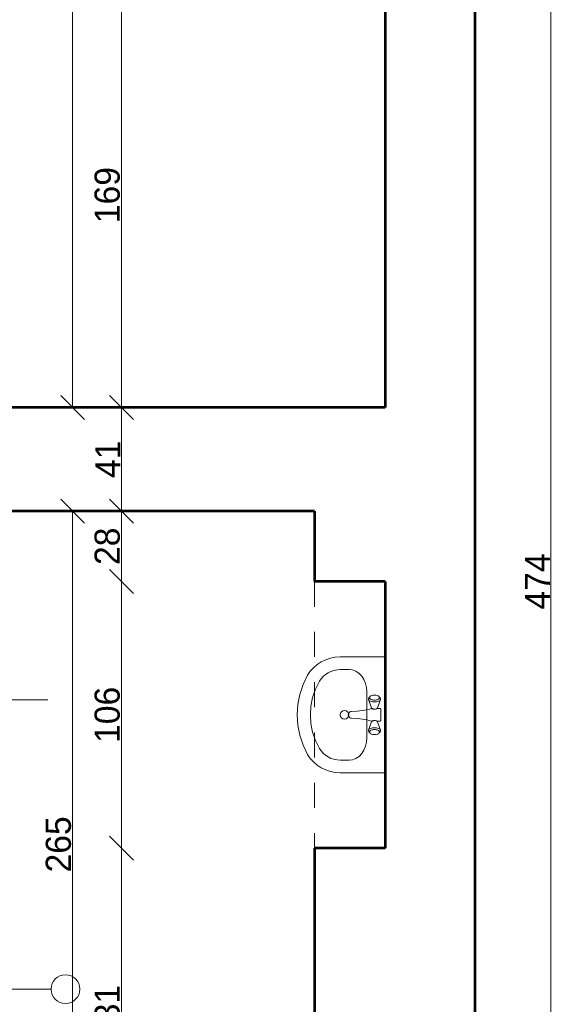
# Model space of a CAD drawing. Header units: inches. Extents: x -21887 to 84279, y -131485 to 67836.
# Tile 123 of 256: x 40009 to 42191, y 490 to 4404. Entities that reach past the tile are written whole.
import ezdxf

# ---------------------------------------------------------------- set-up
doc = ezdxf.new("R2010")
doc.units = ezdxf.units.IN
doc.header["$MEASUREMENT"] = 0
doc.linetypes.add('Dashed copy', pattern=[200, 100, -100])
doc.layers.get('0').update_dxf_attribs({"lineweight": 13})
doc.layers.get('Defpoints').update_dxf_attribs({"lineweight": 13})
for name, color, linetype, lineweight in [('AI_MURY', 7, 'Continuous', 53), ('Dimensioning', 7, 'Continuous', 13), ('Furniture & Equipment', 7, 'Continuous', 13), ('Lines', 7, 'Continuous', 13), ('OPISY TABELKI', 7, 'Continuous', 13), ('PODCIAGI', 7, 'Continuous', 13)]:
    doc.layers.add(name, color=color, linetype=linetype, lineweight=lineweight)
doc.styles.add('GENERATED_STYLE_7', font='txt')
doc.styles.add('Style-Courier New', font='txt')
doc.dimstyles.new('Dimstyle_4', dxfattribs={"dimtxt": 100, "dimasz": 95, "dimexe": 0, "dimexo": 0, "dimgap": 0.09, "dimtad": 1, "dimdec": 0, "dimlfac": 0.1, "dimzin": 0, "dimdsep": 46, "dimlunit": 5, "dimtxsty": 'GENERATED_STYLE_7', "dimblk": 'ARROWHEAD_6', "dimcen": 0.09, "dimclrd": 161, "dimclre": 161, "dimclrt": 7, "dimadec": 0, "dimazin": 0, "dimtfac": 1, "dimtdec": 0, "dimtmove": 0, "dimatfit": 3, "dimfxl": 0, "dimtolj": 1, "dimtzin": 0, "dimarcsym": 0})

# ---------------------------------------------------------------- blocks, each defined once
blk = doc.blocks.new('Basin 01_59')
at = {"layer": 'Furniture & Equipment', "color": 9, "linetype": 'Continuous'}
for p, q in [((0, 350), (0, 171.8)), ((460, 350), (0, 350)), ((152.1, 315), (151.7, 311.7)), ((152.1, 315), (151.7, 311.7)), ((152.8, 318.2), (152.1, 315)), ((152.8, 318.2), (152.1, 315)), ((153.8, 321.1), (152.8, 318.2)), ((153.8, 321.1), (152.8, 318.2)), ((155.1, 323.5), (153.8, 321.1)), ((155.1, 323.5), (153.8, 321.1)), ((156.5, 325.5), (155.1, 323.5)), ((156.5, 325.5), (155.1, 323.5)), ((158.1, 327), (156.5, 325.5)), ((158.1, 327), (156.5, 325.5)), ((162.6, 330.7), (158.1, 327)), ((162.6, 330.7), (158.1, 327)), ((159.8, 327.9), (158.1, 327)), ((159.8, 327.9), (158.1, 327)), ((161.5, 328.2), (159.8, 327.9)), ((161.5, 328.2), (159.8, 327.9)), ((163.2, 327.9), (161.5, 328.2)), ((163.2, 327.9), (161.5, 328.2)), ((164.6, 331.8), (162.6, 330.7)), ((164.6, 331.8), (162.6, 330.7)), ((164.9, 327), (163.2, 327.9)), ((164.9, 327), (163.2, 327.9)), ((166.7, 332.2), (164.6, 331.8)), ((166.7, 332.2), (164.6, 331.8)), ((166.5, 325.5), (164.9, 327)), ((166.5, 325.5), (164.9, 327)), ((167.9, 323.5), (166.5, 325.5)), ((167.9, 323.5), (166.5, 325.5)), ((168.8, 331.8), (166.7, 332.2)), ((168.8, 331.8), (166.7, 332.2)), ((169.2, 321.1), (167.9, 323.5)), ((169.2, 321.1), (167.9, 323.5)), ((170.8, 330.7), (168.8, 331.8)), ((202.4, 320), (168.8, 331.8)), ((170.8, 330.7), (168.8, 331.8)), ((202.4, 320), (168.8, 331.8)), ((170.2, 318.2), (169.2, 321.1)), ((170.2, 318.2), (169.2, 321.1)), ((170.9, 315), (170.2, 318.2)), ((170.9, 315), (170.2, 318.2)), ((172.7, 329), (170.8, 330.7)), ((172.7, 329), (170.8, 330.7)), ((171.4, 311.7), (170.9, 315)), ((171.4, 311.7), (170.9, 315)), ((174.4, 326.6), (172.7, 329)), ((174.4, 326.6), (172.7, 329)), ((175.9, 323.6), (174.4, 326.6)), ((175.9, 323.6), (174.4, 326.6)), ((177.1, 320.2), (175.9, 323.6)), ((177.1, 320.2), (175.9, 323.6)), ((178, 316.4), (177.1, 320.2)), ((178, 316.4), (177.1, 320.2)), ((178.5, 312.4), (178, 316.4)), ((178.5, 312.4), (178, 316.4)), ((203.4, 319.5), (202.4, 320)), ((203.4, 319.5), (202.4, 320)), ((204.3, 318.6), (203.4, 319.5)), ((204.3, 318.6), (203.4, 319.5)), ((205.2, 317.4), (204.3, 318.6)), ((205.2, 317.4), (204.3, 318.6)), ((206.7, 318.2), (204.6, 318.2)), ((206.7, 318.2), (204.6, 318.2)), ((205.2, 331.2), (205, 330.7)), ((205.2, 331.2), (205, 330.7)), ((205, 330.7), (205, 330.2)), ((205, 330.7), (205, 330.2)), ((205, 330.2), (205, 318.2)), ((205, 330.2), (205, 318.2)), ((205.4, 331.7), (205.2, 331.2)), ((205.4, 331.7), (205.2, 331.2)), ((205.9, 315.9), (205.2, 317.4)), ((205.9, 315.9), (205.2, 317.4)), ((205.7, 332.1), (205.4, 331.7)), ((205.7, 332.1), (205.4, 331.7)), ((206.1, 332.5), (205.7, 332.1)), ((206.1, 332.5), (205.7, 332.1)), ((206.5, 314.2), (205.9, 315.9)), ((206.5, 314.2), (205.9, 315.9)), ((206.5, 332.8), (206.1, 332.5)), ((206.5, 332.8), (206.1, 332.5)), ((207, 333), (206.5, 332.8)), ((207, 333), (206.5, 332.8)), ((207, 312.3), (206.5, 314.2)), ((207, 312.3), (206.5, 314.2)), ((207.5, 333.2), (207, 333)), ((207.5, 333.2), (207, 333)), ((208, 333.2), (207.5, 333.2)), ((208, 333.2), (207.5, 333.2)), ((252, 333.2), (208, 333.2)), ((252, 333.2), (208, 333.2)), ((252.5, 333.2), (252, 333.2)), ((252.5, 333.2), (252, 333.2)), ((253, 333), (252.5, 333.2)), ((253, 333), (252.5, 333.2)), ((253.5, 332.8), (253, 333)), ((253.5, 332.8), (253, 333)), ((253.5, 314.2), (253, 312.3)), ((253.5, 314.2), (253, 312.3)), ((253.9, 332.5), (253.5, 332.8)), ((253.9, 332.5), (253.5, 332.8)), ((255.4, 318.2), (253.5, 318.2)), ((255.4, 318.2), (253.5, 318.2)), ((254.1, 315.9), (253.5, 314.2)), ((254.1, 315.9), (253.5, 314.2)), ((254.3, 332.1), (253.9, 332.5)), ((254.3, 332.1), (253.9, 332.5)), ((254.8, 317.4), (254.1, 315.9)), ((254.8, 317.4), (254.1, 315.9)), ((254.6, 331.7), (254.3, 332.1)), ((254.6, 331.7), (254.3, 332.1)), ((254.8, 331.2), (254.6, 331.7)), ((254.8, 331.2), (254.6, 331.7)), ((255, 330.7), (254.8, 331.2)), ((255, 330.7), (254.8, 331.2)), ((255.7, 318.6), (254.8, 317.4)), ((255.7, 318.6), (254.8, 317.4)), ((255, 330.2), (255, 330.7)), ((255, 330.2), (255, 330.7)), ((255, 318.2), (255, 330.2)), ((255, 318.2), (255, 330.2)), ((256.6, 319.5), (255.7, 318.6)), ((256.6, 319.5), (255.7, 318.6)), ((257.6, 320), (256.6, 319.5)), ((257.6, 320), (256.6, 319.5)), ((257.6, 320), (291.2, 331.8)), ((257.6, 320), (291.2, 331.8)), ((282, 316.4), (281.5, 312.4)), ((282, 316.4), (281.5, 312.4)), ((282.9, 320.2), (282, 316.4)), ((282.9, 320.2), (282, 316.4)), ((284.1, 323.6), (282.9, 320.2)), ((284.1, 323.6), (282.9, 320.2)), ((285.6, 326.6), (284.1, 323.6)), ((285.6, 326.6), (284.1, 323.6)), ((287.3, 329), (285.6, 326.6)), ((287.3, 329), (285.6, 326.6)), ((289.2, 330.7), (287.3, 329)), ((289.2, 330.7), (287.3, 329)), ((289.1, 315), (288.6, 311.7)), ((289.1, 315), (288.6, 311.7)), ((289.8, 318.2), (289.1, 315)), ((289.8, 318.2), (289.1, 315)), ((291.2, 331.8), (289.2, 330.7)), ((291.2, 331.8), (289.2, 330.7)), ((290.8, 321.1), (289.8, 318.2)), ((290.8, 321.1), (289.8, 318.2)), ((292.1, 323.5), (290.8, 321.1)), ((292.1, 323.5), (290.8, 321.1)), ((293.3, 332.2), (291.2, 331.8)), ((293.3, 332.2), (291.2, 331.8)), ((293.5, 325.5), (292.1, 323.5)), ((293.5, 325.5), (292.1, 323.5)), ((295.4, 331.8), (293.3, 332.2)), ((295.4, 331.8), (293.3, 332.2)), ((295.1, 327), (293.5, 325.5)), ((295.1, 327), (293.5, 325.5)), ((296.8, 327.9), (295.1, 327)), ((296.8, 327.9), (295.1, 327)), ((297.4, 330.7), (295.4, 331.8)), ((297.4, 330.7), (295.4, 331.8)), ((298.5, 328.2), (296.8, 327.9)), ((298.5, 328.2), (296.8, 327.9)), ((297.4, 330.7), (301.9, 327)), ((297.4, 330.7), (301.9, 327)), ((300.2, 327.9), (298.5, 328.2)), ((300.2, 327.9), (298.5, 328.2)), ((301.9, 327), (300.2, 327.9)), ((301.9, 327), (300.2, 327.9)), ((303.5, 325.5), (301.9, 327)), ((303.5, 325.5), (301.9, 327)), ((304.9, 323.5), (303.5, 325.5)), ((304.9, 323.5), (303.5, 325.5)), ((306.2, 321.1), (304.9, 323.5)), ((306.2, 321.1), (304.9, 323.5)), ((307.2, 318.2), (306.2, 321.1)), ((307.2, 318.2), (306.2, 321.1)), ((307.9, 315), (307.2, 318.2)), ((307.9, 315), (307.2, 318.2)), ((308.3, 311.7), (307.9, 315)), ((308.3, 311.7), (307.9, 315)), ((460, 350), (460, 171.8)), ((138.9, 278.2), (138.9, 278.2)), ((321.1, 278.2), (138.9, 278.2)), ((151.7, 311.7), (151.5, 308.2)), ((151.7, 311.7), (151.5, 308.2)), ((151.5, 308.2), (151.7, 304.7)), ((151.5, 308.2), (151.7, 304.7)), ((151.7, 304.7), (152.1, 301.4)), ((151.7, 304.7), (152.1, 301.4)), ((152.1, 301.4), (152.8, 298.2)), ((152.1, 301.4), (152.8, 298.2)), ((152.8, 298.2), (153.8, 295.3)), ((152.8, 298.2), (153.8, 295.3)), ((153.8, 295.3), (155.1, 292.9)), ((153.8, 295.3), (155.1, 292.9)), ((155.1, 292.9), (156.5, 290.9)), ((155.1, 292.9), (156.5, 290.9)), ((156.5, 290.9), (158.1, 289.4)), ((156.5, 290.9), (158.1, 289.4)), ((158.1, 289.4), (159.8, 288.5)), ((162.6, 285.6), (158.1, 289.4)), ((158.1, 289.4), (159.8, 288.5)), ((162.6, 285.6), (158.1, 289.4)), ((159.8, 288.5), (161.5, 288.2)), ((159.8, 288.5), (161.5, 288.2)), ((161.5, 288.2), (163.2, 288.5)), ((161.5, 288.2), (163.2, 288.5)), ((162.6, 285.6), (164.6, 284.6)), ((162.6, 285.6), (164.6, 284.6)), ((163.2, 288.5), (164.9, 289.4)), ((163.2, 288.5), (164.9, 289.4)), ((164.6, 284.6), (166.7, 284.2)), ((164.6, 284.6), (166.7, 284.2)), ((164.9, 289.4), (166.5, 290.9)), ((164.9, 289.4), (166.5, 290.9)), ((166.5, 290.9), (167.9, 292.9)), ((166.5, 290.9), (167.9, 292.9)), ((166.7, 284.2), (168.8, 284.6)), ((166.7, 284.2), (168.8, 284.6)), ((167.9, 292.9), (169.2, 295.3)), ((167.9, 292.9), (169.2, 295.3)), ((202.4, 296.4), (168.8, 284.6)), ((202.4, 296.4), (168.8, 284.6)), ((168.8, 284.6), (170.8, 285.6)), ((168.8, 284.6), (170.8, 285.6)), ((169.2, 295.3), (170.2, 298.2)), ((169.2, 295.3), (170.2, 298.2)), ((170.2, 298.2), (170.9, 301.4)), ((170.2, 298.2), (170.9, 301.4)), ((170.8, 285.6), (172.7, 287.4)), ((170.8, 285.6), (172.7, 287.4)), ((170.9, 301.4), (171.4, 304.7)), ((170.9, 301.4), (171.4, 304.7)), ((171.5, 308.2), (171.4, 311.7)), ((171.5, 308.2), (171.4, 311.7)), ((171.4, 304.7), (171.5, 308.2)), ((171.4, 304.7), (171.5, 308.2)), ((172.7, 287.4), (174.4, 289.8)), ((172.7, 287.4), (174.4, 289.8)), ((174.4, 289.8), (175.9, 292.8)), ((174.4, 289.8), (175.9, 292.8)), ((175.9, 292.8), (177.1, 296.2)), ((175.9, 292.8), (177.1, 296.2)), ((177.1, 296.2), (178, 300)), ((177.1, 296.2), (178, 300)), ((178, 300), (178.5, 304)), ((178, 300), (178.5, 304)), ((178.7, 308.2), (178.5, 312.4)), ((178.7, 308.2), (178.5, 312.4)), ((178.5, 304), (178.7, 308.2)), ((178.5, 304), (178.7, 308.2)), ((202.4, 296.4), (203.4, 296.9)), ((202.4, 296.4), (203.4, 296.9)), ((203.4, 296.9), (204.3, 297.8)), ((203.4, 296.9), (204.3, 297.8)), ((204.3, 297.8), (205.2, 299)), ((204.3, 297.8), (205.2, 299)), ((207.1, 298.2), (204.6, 298.2)), ((207.1, 298.2), (204.6, 298.2)), ((205, 298.2), (205, 296.2)), ((205, 298.2), (205, 296.2)), ((205, 296.2), (205, 295.7)), ((205, 296.2), (205, 295.7)), ((205, 295.7), (205.2, 295.2)), ((205, 295.7), (205.2, 295.2)), ((205.2, 299), (205.9, 300.5)), ((205.2, 299), (205.9, 300.5)), ((205.2, 295.2), (208.1, 288.3)), ((205.2, 295.2), (208.1, 288.3)), ((205.9, 300.5), (206.5, 302.2)), ((205.9, 300.5), (206.5, 302.2)), ((206.5, 302.2), (207, 304.1)), ((206.5, 302.2), (207, 304.1)), ((207.2, 310.3), (207, 312.3)), ((207.2, 310.3), (207, 312.3)), ((207, 304.1), (207.2, 306.1)), ((207, 304.1), (207.2, 306.1)), ((207.3, 308.2), (207.2, 310.3)), ((207.3, 308.2), (207.2, 310.3)), ((207.2, 306.1), (207.3, 308.2)), ((207.2, 306.1), (207.3, 308.2)), ((208, 288.6), (210.7, 276.6)), ((208, 288.6), (210.7, 276.6)), ((210.7, 276.6), (213, 260.3)), ((210.7, 276.6), (213, 260.3)), ((249.3, 276.6), (247, 260.3)), ((249.3, 276.6), (247, 260.3)), ((252, 288.6), (249.3, 276.6)), ((252, 288.6), (249.3, 276.6)), ((254.8, 295.2), (251.9, 288.3)), ((254.8, 295.2), (251.9, 288.3)), ((252.8, 310.3), (252.7, 308.2)), ((252.8, 310.3), (252.7, 308.2)), ((252.7, 308.2), (252.8, 306.1)), ((252.7, 308.2), (252.8, 306.1)), ((253, 312.3), (252.8, 310.3)), ((253, 312.3), (252.8, 310.3)), ((252.8, 306.1), (253, 304.1)), ((252.8, 306.1), (253, 304.1)), ((253, 304.1), (253.5, 302.2)), ((253, 304.1), (253.5, 302.2)), ((255.4, 298.2), (253.2, 298.2)), ((255.4, 298.2), (253.2, 298.2)), ((253.5, 302.2), (254.1, 300.5)), ((253.5, 302.2), (254.1, 300.5)), ((254.1, 300.5), (254.8, 299)), ((254.1, 300.5), (254.8, 299)), ((254.8, 299), (255.7, 297.8)), ((254.8, 299), (255.7, 297.8)), ((254.8, 295.2), (255, 295.7)), ((254.8, 295.2), (255, 295.7)), ((255, 296.2), (255, 298.2)), ((255, 296.2), (255, 298.2)), ((255, 295.7), (255, 296.2)), ((255, 295.7), (255, 296.2)), ((255.7, 297.8), (256.6, 296.9)), ((255.7, 297.8), (256.6, 296.9)), ((256.6, 296.9), (257.6, 296.4)), ((256.6, 296.9), (257.6, 296.4)), ((257.6, 296.4), (291.2, 284.6)), ((257.6, 296.4), (291.2, 284.6)), ((281.5, 312.4), (281.3, 308.2)), ((281.5, 312.4), (281.3, 308.2)), ((281.3, 308.2), (281.5, 304)), ((281.3, 308.2), (281.5, 304)), ((281.5, 304), (282, 300)), ((281.5, 304), (282, 300)), ((282, 300), (282.9, 296.2)), ((282, 300), (282.9, 296.2)), ((282.9, 296.2), (284.1, 292.8)), ((282.9, 296.2), (284.1, 292.8)), ((284.1, 292.8), (285.6, 289.8)), ((284.1, 292.8), (285.6, 289.8)), ((285.6, 289.8), (287.3, 287.4)), ((285.6, 289.8), (287.3, 287.4)), ((287.3, 287.4), (289.2, 285.6)), ((287.3, 287.4), (289.2, 285.6)), ((288.6, 311.7), (288.5, 308.2)), ((288.6, 311.7), (288.5, 308.2)), ((288.5, 308.2), (288.6, 304.7)), ((288.5, 308.2), (288.6, 304.7)), ((288.6, 304.7), (289.1, 301.4)), ((288.6, 304.7), (289.1, 301.4)), ((289.1, 301.4), (289.8, 298.2)), ((289.1, 301.4), (289.8, 298.2)), ((289.2, 285.6), (291.2, 284.6)), ((289.2, 285.6), (291.2, 284.6)), ((289.8, 298.2), (290.8, 295.3)), ((289.8, 298.2), (290.8, 295.3)), ((290.8, 295.3), (292.1, 292.9)), ((290.8, 295.3), (292.1, 292.9)), ((291.2, 284.6), (293.3, 284.2)), ((291.2, 284.6), (293.3, 284.2)), ((292.1, 292.9), (293.5, 290.9)), ((292.1, 292.9), (293.5, 290.9)), ((293.3, 284.2), (295.4, 284.6)), ((293.3, 284.2), (295.4, 284.6)), ((293.5, 290.9), (295.1, 289.4)), ((293.5, 290.9), (295.1, 289.4)), ((295.1, 289.4), (296.8, 288.5)), ((295.1, 289.4), (296.8, 288.5)), ((295.4, 284.6), (297.4, 285.6)), ((295.4, 284.6), (297.4, 285.6)), ((296.8, 288.5), (298.5, 288.2)), ((296.8, 288.5), (298.5, 288.2)), ((297.4, 285.6), (301.9, 289.4)), ((297.4, 285.6), (301.9, 289.4)), ((298.5, 288.2), (300.2, 288.5)), ((298.5, 288.2), (300.2, 288.5)), ((300.2, 288.5), (301.9, 289.4)), ((300.2, 288.5), (301.9, 289.4)), ((301.9, 289.4), (303.5, 290.9)), ((301.9, 289.4), (303.5, 290.9)), ((303.5, 290.9), (304.9, 292.9)), ((303.5, 290.9), (304.9, 292.9)), ((304.9, 292.9), (306.2, 295.3)), ((304.9, 292.9), (306.2, 295.3)), ((306.2, 295.3), (307.2, 298.2)), ((306.2, 295.3), (307.2, 298.2)), ((307.2, 298.2), (307.9, 301.4)), ((307.2, 298.2), (307.9, 301.4)), ((307.9, 301.4), (308.3, 304.7)), ((307.9, 301.4), (308.3, 304.7)), ((308.5, 308.2), (308.3, 311.7)), ((308.5, 308.2), (308.3, 311.7)), ((308.3, 304.7), (308.5, 308.2)), ((308.3, 304.7), (308.5, 308.2)), ((213, 260.4), (215, 239.3)), ((213, 260.4), (215, 239.3)), ((215, 239.3), (216.8, 216.1)), ((215, 239.3), (216.8, 216.1)), ((245, 239.3), (243.2, 216.1)), ((245, 239.3), (243.2, 216.1)), ((247, 260.4), (245, 239.3)), ((247, 260.4), (245, 239.3)), ((50, 207.5), (50, 171.8)), ((217, 214), (216.8, 216.1)), ((217, 214), (216.8, 216.1)), ((217, 213.9), (217, 214)), ((217, 213.9), (217, 214)), ((217.6, 211.9), (217, 213.9)), ((217.6, 211.9), (217, 213.9)), ((218.6, 210.1), (217.6, 211.9)), ((218.6, 210.1), (217.6, 211.9)), ((220, 208.3), (218.6, 210.1)), ((220, 208.3), (218.6, 210.1)), ((221.6, 206.9), (220, 208.3)), ((221.6, 206.9), (220, 208.3)), ((223.5, 205.7), (221.6, 206.9)), ((223.5, 205.7), (221.6, 206.9)), ((225.6, 204.9), (223.5, 205.7)), ((225.6, 204.9), (223.5, 205.7)), ((225, 204.9), (223.9, 205.6)), ((226.6, 204.2), (225, 204.9)), ((227.7, 204.3), (225.6, 204.9)), ((227.7, 204.3), (225.6, 204.9)), ((228.3, 203.8), (226.6, 204.2)), ((230, 204.2), (227.7, 204.3)), ((230, 204.2), (227.7, 204.3)), ((230, 203.7), (228.3, 203.8)), ((232.3, 204.3), (230, 204.2)), ((232.3, 204.3), (230, 204.2)), ((231.7, 203.8), (230, 203.7)), ((233.4, 204.2), (231.7, 203.8)), ((234.4, 204.9), (232.3, 204.3)), ((234.4, 204.9), (232.3, 204.3)), ((235, 204.9), (233.4, 204.2)), ((236.5, 205.7), (234.4, 204.9)), ((236.5, 205.7), (234.4, 204.9)), ((236.1, 205.6), (235, 204.9)), ((238.4, 206.9), (236.5, 205.7)), ((238.4, 206.9), (236.5, 205.7)), ((240, 208.3), (238.4, 206.9)), ((240, 208.3), (238.4, 206.9)), ((241.4, 210.1), (240, 208.3)), ((241.4, 210.1), (240, 208.3)), ((242.4, 211.9), (241.4, 210.1)), ((242.4, 211.9), (241.4, 210.1)), ((243, 213.9), (242.4, 211.9)), ((243, 213.9), (242.4, 211.9)), ((243.2, 216.1), (243, 214)), ((243.2, 216.1), (243, 214)), ((243, 213.9), (243, 214)), ((243, 213.9), (243, 214)), ((410, 207.5), (410, 171.8))]:
    blk.add_line(p, q, dxfattribs=at)
at = {"layer": 'Furniture & Equipment', "color": 9, "linetype": 'Continuous', "flags": 128}
for points in [[(138.9, 278.2), (121.6, 276.9), (104.9, 272.8), (89.5, 266.3), (76, 257.5), (65, 246.8), (56.8, 234.5), (51.7, 221.3), (50, 207.5)], [(410, 207.5), (408.3, 221.3), (403.2, 234.5), (395, 246.8), (384, 257.5), (370.5, 266.3), (355.1, 272.8), (338.4, 276.9), (321.1, 278.2)], [(0, 171.8), (1.2, 152.1), (5, 132.7), (11.1, 114.1), (19.5, 96.5), (30.1, 80.2), (42.7, 65.6), (56.9, 52.9), (72.7, 42.3)], [(50, 171.8), (50.8, 159.2), (53.2, 146.8), (57.1, 134.9), (62.5, 123.6), (69.3, 113.2), (77.3, 103.8), (86.4, 95.7), (96.5, 89)], [(363.5, 89), (373.6, 95.7), (382.7, 103.8), (390.7, 113.2), (397.5, 123.6), (402.9, 134.9), (406.8, 146.8), (409.2, 159.2), (410, 171.8)], [(387.3, 42.3), (403.1, 52.9), (417.3, 65.6), (429.9, 80.2), (440.5, 96.5), (448.9, 114.1), (455, 132.7), (458.8, 152.1), (460, 171.8)], [(96.5, 89), (128, 73.4), (161.1, 62.2), (195.3, 55.3), (230, 53), (264.7, 55.3), (298.9, 62.2), (332, 73.4), (363.5, 89)], [(72.7, 42.3), (109.8, 24), (148.8, 10.8), (189.1, 2.7), (230, 0), (270.9, 2.7), (311.2, 10.8), (350.2, 24), (387.3, 42.3)]]:
    blk.add_lwpolyline(points, dxfattribs=at)
at = {"layer": 'Furniture & Equipment', "color": 9, "linetype": 'Continuous'}
blk.add_circle((230, 188.9), 17.5, dxfattribs=at)
blk = doc.blocks.new('ARROWHEAD_6')
at = {"color": 0, "linetype": 'Continuous'}
for p, q in [((-0.5, -0.5), (0.5, 0.5)), ((0, 0), (-1, 0))]:
    blk.add_line(p, q, dxfattribs=at)
blk = doc.blocks.new('*U171')
at = {"layer": 'Defpoints', "color": 0, "linetype": 'Continuous'}
for p in [(40219.4, 9060.7), (40219.4, 9060.7), (40186, 2862.9)]:
    blk.add_point(p, dxfattribs=at)
at = {"layer": 'Dimensioning', "color": 161, "linetype": 'Continuous', "lineweight": -2}
for p, q in [((40219.4, 2957.9), (40219.4, 8965.7)), ((40219.2, 2862.9), (40219.4, 2862.9))]:
    blk.add_line(p, q, dxfattribs=at)
at = {"layer": 'Dimensioning', "color": 161, "linetype": 'Continuous', "lineweight": -2, "xscale": 95, "yscale": 95, "zscale": 95}
for p, rotation in [((40219.4, 9060.7), 90), ((40219.4, 2862.9), 270)]:
    blk.add_blockref('ARROWHEAD_6', p, dxfattribs=dict(at, rotation=rotation))
at = {"layer": 'Dimensioning', "color": 7, "linetype": 'Continuous', "insert": (40163.1, 5961.8), "char_height": 100, "attachment_point": 5, "rotation": 90, "style": 'GENERATED_STYLE_7'}
blk.add_mtext('620', dxfattribs=at)
blk = doc.blocks.new('*D1847')
at = {"layer": 'Defpoints'}
for p in [(40219.4, 9060.7), (40219.4, 9060.7), (40219.4, 5961.8), (40186, 2862.9)]:
    blk.add_point(p, dxfattribs=at)
at = {"layer": 'Dimensioning', "color": 161, "linetype": 'Continuous'}
blk.add_blockref('*U171', (0, 0), dxfattribs=at)
blk = doc.blocks.new('*U172')
at = {"layer": 'Defpoints', "color": 0, "linetype": 'Continuous'}
for p in [(40219.4, 2450.7), (40219.4, 2450.7), (40219.4, -199.3)]:
    blk.add_point(p, dxfattribs=at)
at = {"layer": 'Dimensioning', "color": 161, "linetype": 'Continuous', "lineweight": -2}
blk.add_line((40219.4, -104.3), (40219.4, 2355.7), dxfattribs=at)
at = {"layer": 'Dimensioning', "color": 161, "linetype": 'Continuous', "lineweight": -2, "xscale": 95, "yscale": 95, "zscale": 95}
for p, rotation in [((40219.4, 2450.7), 90), ((40219.4, -199.3), 270)]:
    blk.add_blockref('ARROWHEAD_6', p, dxfattribs=dict(at, rotation=rotation))
at = {"layer": 'Dimensioning', "color": 7, "linetype": 'Continuous', "insert": (40163.1, 1125.7), "char_height": 100, "attachment_point": 5, "rotation": 90, "style": 'GENERATED_STYLE_7'}
blk.add_mtext('265', dxfattribs=at)
blk = doc.blocks.new('*D1848')
at = {"layer": 'Defpoints'}
for p in [(40219.4, 2450.7), (40219.4, 2450.7), (40219.4, 1125.7), (40219.4, -199.3)]:
    blk.add_point(p, dxfattribs=at)
at = {"layer": 'Dimensioning', "color": 161, "linetype": 'Continuous'}
blk.add_blockref('*U172', (0, 0), dxfattribs=at)
blk = doc.blocks.new('*U355')
at = {"layer": 'Defpoints', "color": 0, "linetype": 'Continuous'}
for p in [(42121.5, 4540.7), (42121.5, 4540.7), (42190.5, -199.3)]:
    blk.add_point(p, dxfattribs=at)
at = {"layer": 'Dimensioning', "color": 161, "linetype": 'Continuous', "lineweight": -2}
for p, q in [((42121.5, -104.3), (42121.5, 4445.7)), ((42121.7, -199.3), (42121.5, -199.3))]:
    blk.add_line(p, q, dxfattribs=at)
at = {"layer": 'Dimensioning', "color": 161, "linetype": 'Continuous', "lineweight": -2, "xscale": 95, "yscale": 95, "zscale": 95}
for p, rotation in [((42121.5, 4540.7), 90), ((42121.5, -199.3), 270)]:
    blk.add_blockref('ARROWHEAD_6', p, dxfattribs=dict(at, rotation=rotation))
at = {"layer": 'Dimensioning', "color": 7, "linetype": 'Continuous', "insert": (42067.7, 2170.7), "char_height": 100, "attachment_point": 5, "rotation": 90, "style": 'GENERATED_STYLE_7'}
blk.add_mtext('474', dxfattribs=at)
blk = doc.blocks.new('*D2301')
at = {"layer": 'Defpoints'}
for p in [(42121.5, 4540.7), (42121.5, 4540.7), (42121.5, 2170.7), (42190.5, -199.3)]:
    blk.add_point(p, dxfattribs=at)
at = {"layer": 'Dimensioning', "color": 161, "linetype": 'Continuous'}
blk.add_blockref('*U355', (0, 0), dxfattribs=at)
blk = doc.blocks.new('*U679')
at = {"layer": 'Defpoints', "color": 0, "linetype": 'Continuous'}
for p in [(40413.5, 1110.7), (41461.6, 1110.7), (40219.4, -199.3)]:
    blk.add_point(p, dxfattribs=at)
at = {"layer": 'Dimensioning', "color": 161, "linetype": 'Continuous', "lineweight": -2}
for p, q in [((40413.6, 1110.7), (40413.5, 1110.7)), ((40413.5, -104.3), (40413.5, 1015.7)), ((40413.3, -199.3), (40413.5, -199.3))]:
    blk.add_line(p, q, dxfattribs=at)
at = {"layer": 'Dimensioning', "color": 161, "linetype": 'Continuous', "lineweight": -2, "xscale": 95, "yscale": 95, "zscale": 95}
for p, rotation in [((40413.5, 1110.7), 90), ((40413.5, -199.3), 270)]:
    blk.add_blockref('ARROWHEAD_6', p, dxfattribs=dict(at, rotation=rotation))
at = {"layer": 'Dimensioning', "color": 7, "linetype": 'Continuous', "insert": (40357.2, 455.7), "char_height": 100, "attachment_point": 5, "rotation": 90, "style": 'GENERATED_STYLE_7'}
blk.add_mtext('131', dxfattribs=at)
blk = doc.blocks.new('*D2908')
at = {"layer": 'Defpoints'}
for p in [(40413.5, 1110.7), (41461.6, 1110.7), (40413.5, 455.7), (40219.4, -199.3)]:
    blk.add_point(p, dxfattribs=at)
at = {"layer": 'Dimensioning', "color": 161, "linetype": 'Continuous'}
blk.add_blockref('*U679', (0, 0), dxfattribs=at)
blk = doc.blocks.new('*U680')
at = {"layer": 'Defpoints', "color": 0, "linetype": 'Continuous'}
for p in [(40413.5, 2170.7), (41461.6, 2170.7), (41461.6, 1110.7)]:
    blk.add_point(p, dxfattribs=at)
at = {"layer": 'Dimensioning', "color": 161, "linetype": 'Continuous', "lineweight": -2}
for p, q in [((40413.6, 2170.7), (40413.5, 2170.7)), ((40413.5, 1205.7), (40413.5, 2075.7)), ((40413.6, 1110.7), (40413.5, 1110.7))]:
    blk.add_line(p, q, dxfattribs=at)
at = {"layer": 'Dimensioning', "color": 161, "linetype": 'Continuous', "lineweight": -2, "xscale": 95, "yscale": 95, "zscale": 95}
for p, rotation in [((40413.5, 2170.7), 90), ((40413.5, 1110.7), 270)]:
    blk.add_blockref('ARROWHEAD_6', p, dxfattribs=dict(at, rotation=rotation))
at = {"layer": 'Dimensioning', "color": 7, "linetype": 'Continuous', "insert": (40357.2, 1640.7), "char_height": 100, "attachment_point": 5, "rotation": 90, "style": 'GENERATED_STYLE_7'}
blk.add_mtext('106', dxfattribs=at)
blk = doc.blocks.new('*D2909')
at = {"layer": 'Defpoints'}
for p in [(40413.5, 2170.7), (41461.6, 2170.7), (40413.5, 1640.7), (41461.6, 1110.7)]:
    blk.add_point(p, dxfattribs=at)
at = {"layer": 'Dimensioning', "color": 161, "linetype": 'Continuous'}
blk.add_blockref('*U680', (0, 0), dxfattribs=at)
blk = doc.blocks.new('*U681')
at = {"layer": 'Defpoints', "color": 0, "linetype": 'Continuous'}
for p in [(40413.5, 2450.7), (41181.6, 2450.7), (41461.6, 2170.7)]:
    blk.add_point(p, dxfattribs=at)
at = {"layer": 'Dimensioning', "color": 161, "linetype": 'Continuous', "lineweight": -2}
for p, q in [((40413.6, 2450.7), (40413.5, 2450.7)), ((40413.5, 2265.7), (40413.5, 2355.7)), ((40413.6, 2170.7), (40413.5, 2170.7))]:
    blk.add_line(p, q, dxfattribs=at)
at = {"layer": 'Dimensioning', "color": 161, "linetype": 'Continuous', "lineweight": -2, "xscale": 95, "yscale": 95, "zscale": 95}
for p, rotation in [((40413.5, 2450.7), 90), ((40413.5, 2170.7), 270)]:
    blk.add_blockref('ARROWHEAD_6', p, dxfattribs=dict(at, rotation=rotation))
at = {"layer": 'Dimensioning', "color": 7, "linetype": 'Continuous', "insert": (40357.2, 2310.7), "char_height": 100, "attachment_point": 5, "rotation": 90, "style": 'GENERATED_STYLE_7'}
blk.add_mtext('28', dxfattribs=at)
blk = doc.blocks.new('*D2910')
at = {"layer": 'Defpoints'}
for p in [(40413.5, 2450.7), (41181.6, 2450.7), (40413.5, 2310.7), (41461.6, 2170.7)]:
    blk.add_point(p, dxfattribs=at)
at = {"layer": 'Dimensioning', "color": 161, "linetype": 'Continuous'}
blk.add_blockref('*U681', (0, 0), dxfattribs=at)
blk = doc.blocks.new('*U682')
at = {"layer": 'Defpoints', "color": 0, "linetype": 'Continuous'}
for p in [(40413.5, 2862.9), (41461.6, 2862.9), (41181.6, 2450.7)]:
    blk.add_point(p, dxfattribs=at)
at = {"layer": 'Dimensioning', "color": 161, "linetype": 'Continuous', "lineweight": -2}
for p, q in [((40413.6, 2862.9), (40413.5, 2862.9)), ((40413.5, 2545.7), (40413.5, 2767.9)), ((40413.6, 2450.7), (40413.5, 2450.7))]:
    blk.add_line(p, q, dxfattribs=at)
at = {"layer": 'Dimensioning', "color": 161, "linetype": 'Continuous', "lineweight": -2, "xscale": 95, "yscale": 95, "zscale": 95}
for p, rotation in [((40413.5, 2862.9), 90), ((40413.5, 2450.7), 270)]:
    blk.add_blockref('ARROWHEAD_6', p, dxfattribs=dict(at, rotation=rotation))
at = {"layer": 'Dimensioning', "color": 7, "linetype": 'Continuous', "insert": (40359, 2656.8), "char_height": 100, "attachment_point": 5, "rotation": 90, "style": 'GENERATED_STYLE_7'}
blk.add_mtext('41', dxfattribs=at)
blk = doc.blocks.new('*D2911')
at = {"layer": 'Defpoints'}
for p in [(40413.5, 2862.9), (41461.6, 2862.9), (40413.5, 2656.8), (41181.6, 2450.7)]:
    blk.add_point(p, dxfattribs=at)
at = {"layer": 'Dimensioning', "color": 161, "linetype": 'Continuous'}
blk.add_blockref('*U682', (0, 0), dxfattribs=at)
blk = doc.blocks.new('*U683')
at = {"layer": 'Defpoints', "color": 0, "linetype": 'Continuous'}
for p in [(40413.5, 4550.7), (41461.6, 4550.7), (41461.6, 2862.9)]:
    blk.add_point(p, dxfattribs=at)
at = {"layer": 'Dimensioning', "color": 161, "linetype": 'Continuous', "lineweight": -2}
for p, q in [((40413.6, 4550.7), (40413.5, 4550.7)), ((40413.5, 2957.9), (40413.5, 4455.7)), ((40413.6, 2862.9), (40413.5, 2862.9))]:
    blk.add_line(p, q, dxfattribs=at)
at = {"layer": 'Dimensioning', "color": 161, "linetype": 'Continuous', "lineweight": -2, "xscale": 95, "yscale": 95, "zscale": 95}
for p, rotation in [((40413.5, 4550.7), 90), ((40413.5, 2862.9), 270)]:
    blk.add_blockref('ARROWHEAD_6', p, dxfattribs=dict(at, rotation=rotation))
at = {"layer": 'Dimensioning', "color": 7, "linetype": 'Continuous', "insert": (40357.2, 3706.8), "char_height": 100, "attachment_point": 5, "rotation": 90, "style": 'GENERATED_STYLE_7'}
blk.add_mtext('169', dxfattribs=at)
blk = doc.blocks.new('*D2912')
at = {"layer": 'Defpoints'}
for p in [(40413.5, 4550.7), (41461.6, 4550.7), (40413.5, 3706.8), (41461.6, 2862.9)]:
    blk.add_point(p, dxfattribs=at)
at = {"layer": 'Dimensioning', "color": 161, "linetype": 'Continuous'}
blk.add_blockref('*U683', (0, 0), dxfattribs=at)

msp = doc.modelspace()

# ---------------------------------------------------------------- linework, layer by layer
at = {"layer": 'AI_MURY', "color": 7, "linetype": 'Continuous'}
for p, q in [((41820.5, -199.3), (41820.5, 5480.7)), ((41461.6, 4550.7), (41461.6, 2862.9)), ((41461.6, 2862.9), (36170.5, 2862.9)), ((41181.6, 2450.7), (36170.5, 2450.7)), ((41181.6, 2450.7), (41181.6, 2170.7)), ((41461.6, 2170.7), (41181.6, 2170.7)), ((41461.6, 2170.7), (41461.6, 1110.7)), ((41181.6, 1110.7), (41181.6, -199.3)), ((41461.6, 1110.7), (41181.6, 1110.7))]:
    msp.add_line(p, q, dxfattribs=at)
at = {"layer": 'Lines', "color": 7, "linetype": 'Dashed copy'}
msp.add_line((41181.6, 2170.7), (41181.6, 1110.7), dxfattribs=at)
at = {"layer": 'OPISY TABELKI', "color": 7, "linetype": 'Continuous'}
msp.add_line((40133.7, 550.4), (39333.5, 550.4), dxfattribs=at)
msp.add_circle((40190.9, 550.4), 57.2, dxfattribs=at)
at = {"layer": 'PODCIAGI', "color": 5, "linetype": 'Continuous'}
msp.add_line((40120.3, 1700.7), (39220.3, 1700.7), dxfattribs=at)

# ---------------------------------------------------------------- block references
at = {"layer": 'Furniture & Equipment', "rotation": 270}
msp.add_blockref('Basin 01_59', (41111.6, 1870.7), dxfattribs=at)

# ---------------------------------------------------------------- dimensions: what is measured, and where the dimension line sits
at = {"layer": 'Dimensioning', "color": 161, "linetype": 'Continuous'}
for base, p1, p2, picture, middle in [((40219.4, 9060.7), (40186, 2862.9), (40219.4, 9060.7), '*D1847', (40219.4, 5961.8)), ((40413.5, 4550.7), (41461.6, 2862.9), (41461.6, 4550.7), '*D2912', (40413.5, 3706.8)), ((42121.5, 4540.7), (42190.5, -199.3), (42121.5, 4540.7), '*D2301', (42121.5, 2170.7)), ((40413.5, 2862.9), (41181.6, 2450.7), (41461.6, 2862.9), '*D2911', (40413.5, 2656.8)), ((40219.4, 2450.7), (40219.4, -199.3), (40219.4, 2450.7), '*D1848', (40219.4, 1125.7)), ((40413.5, 2450.7), (41461.6, 2170.7), (41181.6, 2450.7), '*D2910', (40413.5, 2310.7)), ((40413.5, 2170.7), (41461.6, 1110.7), (41461.6, 2170.7), '*D2909', (40413.5, 1640.7)), ((40413.5, 1110.7), (40219.4, -199.3), (41461.6, 1110.7), '*D2908', (40413.5, 455.7))]:
    dim = msp.add_linear_dim(base=base, p1=p1, p2=p2, angle=90, dimstyle='Dimstyle_4', override={"dimtxsty": 'Style-Courier New', "dimclrd": 0, "dimclre": 161, "dimlwe": 0}, dxfattribs=at)
    dim.commit()
    dim.dimension.update_dxf_attribs({"geometry": picture, "text_midpoint": middle, "dimtype": 128})

doc.saveas('drawing.dxf')
